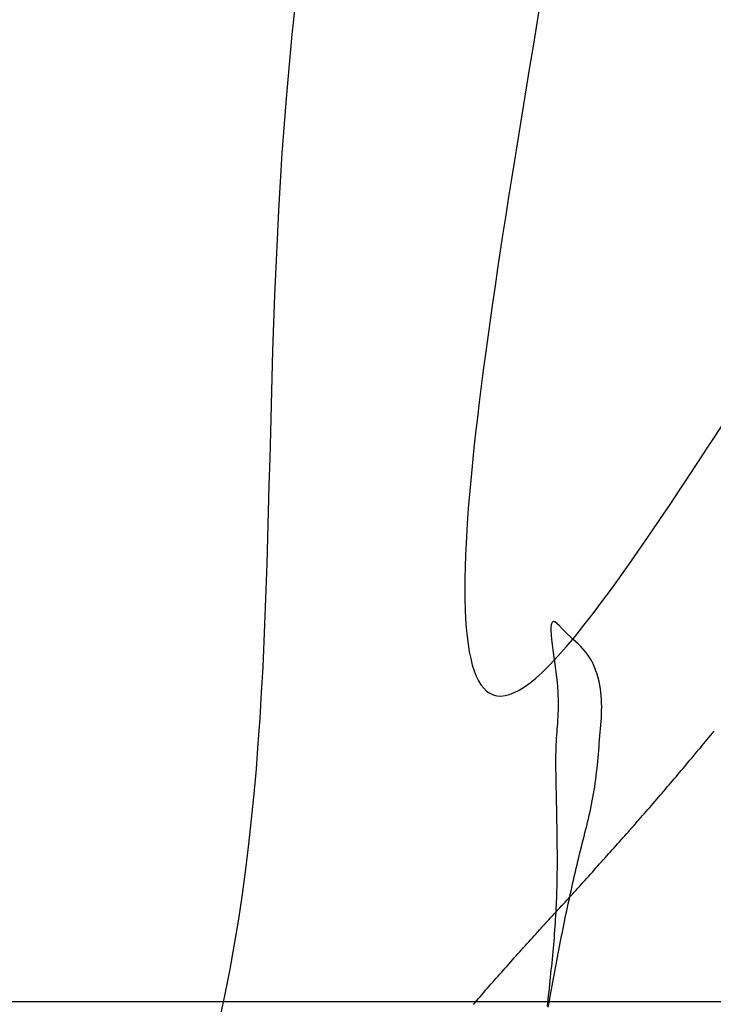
# Model space of a CAD drawing. Header units: millimetres. Extents: x 523431 to 527346, y -48565 to -47721.
# Tile 154 of 217: x 526181.85 to 526184.55, y -48539.76 to -48535.92. Entities that reach past the tile are written whole.
import ezdxf

# ---------------------------------------------------------------- set-up
doc = ezdxf.new("R2010")
doc.units = ezdxf.units.MM

# ---------------------------------------------------------------- blocks, each defined once
blk = doc.blocks.new('A$C0BD840A7')
at = {"color": 5, "start_tangent": (0.355599, 0.934638), "end_tangent": (0, -1)}
blk.add_spline([(4.6109, 9.5897), (3.9309, 10.3285), (3.4819, 9.5712), (2.3569, 2.7773), (1.0659, 1.7115), (-0.0007, 2.7212), (1.7395, 3.9553), (2.1043, 3.0016)], degree=3, dxfattribs=at)
at = {"color": 5, "start_tangent": (-0.346197, 0.938162)}
blk.add_spline([(4.2345, 8.3685), (4.2345, 5.7174), (5.168, 6.9938), (5.168, 5.9138), (5.168, 5.842), (5.1593, 5.842), (5.1712, 5.842)], degree=3, dxfattribs=at)

msp = doc.modelspace()

# ---------------------------------------------------------------- linework, layer by layer
at = {"color": 174}
for p, q in [((526183.9234, -48538.2761), (526183.922, -48538.2868)), ((526183.9263, -48538.2689), (526183.9234, -48538.2761)), ((526183.9307, -48538.2656), (526183.9263, -48538.2689)), ((526183.9369, -48538.2666), (526183.9307, -48538.2656)), ((526183.945, -48538.2724), (526183.9369, -48538.2666)), ((526183.9549, -48538.2821), (526183.945, -48538.2724)), ((526183.922, -48538.2868), (526183.9218, -48538.3004)), ((526183.9218, -48538.3004), (526183.9226, -48538.3165)), ((526183.9226, -48538.3165), (526183.9242, -48538.3348)), ((526183.9656, -48538.2935), (526183.9549, -48538.2821)), ((526183.9765, -48538.3045), (526183.9656, -48538.2935)), ((526183.9873, -48538.3149), (526183.9765, -48538.3045)), ((526183.9981, -48538.3249), (526183.9873, -48538.3149)), ((526183.9242, -48538.3348), (526183.9265, -48538.3546)), ((526183.9265, -48538.3546), (526183.9293, -48538.3756)), ((526184.0087, -48538.3345), (526183.9981, -48538.3249)), ((526184.019, -48538.3439), (526184.0087, -48538.3345)), ((526184.0291, -48538.3534), (526184.019, -48538.3439)), ((526184.0388, -48538.3629), (526184.0291, -48538.3534)), ((526183.9293, -48538.3756), (526183.9324, -48538.3973)), ((526184.0481, -48538.3728), (526184.0388, -48538.3629)), ((526184.0569, -48538.383), (526184.0481, -48538.3728)), ((526184.0652, -48538.3939), (526184.0569, -48538.383)), ((526183.9324, -48538.3973), (526183.9356, -48538.4192)), ((526183.9356, -48538.4192), (526183.9387, -48538.4409)), ((526184.0728, -48538.4054), (526184.0652, -48538.3939)), ((526184.0798, -48538.4175), (526184.0728, -48538.4054)), ((526184.0863, -48538.4301), (526184.0798, -48538.4175)), ((526184.0921, -48538.4431), (526184.0863, -48538.4301)), ((526183.9387, -48538.4409), (526183.9415, -48538.4619)), ((526183.9415, -48538.4619), (526183.9439, -48538.4819)), ((526184.0974, -48538.4566), (526184.0921, -48538.4431)), ((526184.1021, -48538.4703), (526184.0974, -48538.4566)), ((526184.1062, -48538.4842), (526184.1021, -48538.4703)), ((526183.9439, -48538.4819), (526183.9458, -48538.5009)), ((526183.9458, -48538.5009), (526183.9474, -48538.5188)), ((526184.1097, -48538.4983), (526184.1062, -48538.4842)), ((526184.1126, -48538.5124), (526184.1097, -48538.4983)), ((526183.9474, -48538.5188), (526183.9485, -48538.5358)), ((526183.9485, -48538.5358), (526183.9494, -48538.552)), ((526184.115, -48538.5266), (526184.1126, -48538.5124)), ((526184.1169, -48538.5407), (526184.115, -48538.5266)), ((526184.1182, -48538.5549), (526184.1169, -48538.5407)), ((526183.9494, -48538.552), (526183.9499, -48538.5674)), ((526183.9499, -48538.5674), (526183.9501, -48538.5821)), ((526183.9501, -48538.5821), (526183.9501, -48538.5962)), ((526184.1192, -48538.5691), (526184.1182, -48538.5549)), ((526184.1197, -48538.5832), (526184.1192, -48538.5691)), ((526184.1199, -48538.5974), (526184.1197, -48538.5832)), ((526183.9494, -48538.6228), (526183.9489, -48538.6355)), ((526183.9499, -48538.6097), (526183.9494, -48538.6228)), ((526183.9501, -48538.5962), (526183.9499, -48538.6097)), ((526184.1193, -48538.6257), (526184.1197, -48538.6115)), ((526184.1197, -48538.6115), (526184.1199, -48538.5974)), ((526183.9473, -48538.6601), (526183.9465, -48538.6721)), ((526183.9481, -48538.6479), (526183.9473, -48538.6601)), ((526183.9489, -48538.6355), (526183.9481, -48538.6479)), ((526184.1168, -48538.6682), (526184.1178, -48538.654)), ((526184.1178, -48538.654), (526184.1186, -48538.6399)), ((526184.1186, -48538.6399), (526184.1193, -48538.6257)), ((526183.9446, -48538.696), (526183.9437, -48538.708)), ((526183.9455, -48538.6841), (526183.9446, -48538.696)), ((526183.9465, -48538.6721), (526183.9455, -48538.6841)), ((526184.1132, -48538.7107), (526184.1144, -48538.6965)), ((526184.1144, -48538.6965), (526184.1156, -48538.6824)), ((526184.1156, -48538.6824), (526184.1168, -48538.6682)), ((526184.5448, -48538.708), (526184.5515, -48538.6999)), ((526184.5515, -48538.6999), (526184.5582, -48538.6918)), ((526183.9421, -48538.7325), (526183.9415, -48538.7452)), ((526183.9429, -48538.7202), (526183.9421, -48538.7325)), ((526183.9437, -48538.708), (526183.9429, -48538.7202)), ((526184.1107, -48538.739), (526184.1119, -48538.7249)), ((526184.1119, -48538.7249), (526184.1132, -48538.7107)), ((526184.5179, -48538.7403), (526184.5246, -48538.7323)), ((526184.5246, -48538.7323), (526184.5313, -48538.7242)), ((526184.5313, -48538.7242), (526184.538, -48538.7161)), ((526184.538, -48538.7161), (526184.5448, -48538.708)), ((526183.9406, -48538.7716), (526183.9404, -48538.7853)), ((526183.941, -48538.7583), (526183.9406, -48538.7716)), ((526183.9415, -48538.7452), (526183.941, -48538.7583)), ((526184.1071, -48538.7815), (526184.1083, -48538.7673)), ((526184.1083, -48538.7673), (526184.1095, -48538.7532)), ((526184.1095, -48538.7532), (526184.1107, -48538.739)), ((526184.4842, -48538.7807), (526184.4909, -48538.7726)), ((526184.4909, -48538.7726), (526184.4976, -48538.7646)), ((526184.4976, -48538.7646), (526184.5044, -48538.7565)), ((526184.5044, -48538.7565), (526184.5111, -48538.7484)), ((526184.5111, -48538.7484), (526184.5179, -48538.7403)), ((526183.9403, -48538.7992), (526183.9402, -48538.8133)), ((526183.9402, -48538.8133), (526183.9403, -48538.8276)), ((526183.9404, -48538.7853), (526183.9403, -48538.7992)), ((526184.1032, -48538.8238), (526184.1045, -48538.8097)), ((526184.1045, -48538.8097), (526184.1058, -48538.7956)), ((526184.1058, -48538.7956), (526184.1071, -48538.7815)), ((526184.4504, -48538.821), (526184.4571, -48538.8129)), ((526184.4571, -48538.8129), (526184.4639, -48538.8049)), ((526184.4639, -48538.8049), (526184.4707, -48538.7968)), ((526184.4707, -48538.7968), (526184.4774, -48538.7888)), ((526184.4774, -48538.7888), (526184.4842, -48538.7807)), ((526183.9403, -48538.8276), (526183.9404, -48538.8421)), ((526183.9404, -48538.8421), (526183.9406, -48538.8567)), ((526184.0986, -48538.866), (526184.1002, -48538.852)), ((526184.1002, -48538.852), (526184.1018, -48538.8379)), ((526184.1018, -48538.8379), (526184.1032, -48538.8238)), ((526184.4165, -48538.8612), (526184.4233, -48538.8531)), ((526184.4233, -48538.8531), (526184.4301, -48538.8451)), ((526184.4301, -48538.8451), (526184.4368, -48538.8371)), ((526184.4368, -48538.8371), (526184.4436, -48538.829)), ((526184.4436, -48538.829), (526184.4504, -48538.821)), ((526183.9406, -48538.8567), (526183.9408, -48538.8713)), ((526183.9408, -48538.8713), (526183.941, -48538.886)), ((526183.941, -48538.886), (526183.9413, -48538.9008)), ((526184.095, -48538.8941), (526184.0969, -48538.8801)), ((526184.0969, -48538.8801), (526184.0986, -48538.866)), ((526184.3893, -48538.8932), (526184.3961, -48538.8852)), ((526184.3961, -48538.8852), (526184.4029, -48538.8772)), ((526184.4029, -48538.8772), (526184.4097, -48538.8692)), ((526184.4097, -48538.8692), (526184.4165, -48538.8612)), ((526183.9413, -48538.9008), (526183.9416, -48538.9155)), ((526183.9416, -48538.9155), (526183.942, -48538.9301)), ((526183.942, -48538.9301), (526183.9423, -48538.9447)), ((526184.0886, -48538.936), (526184.0909, -48538.922)), ((526184.0909, -48538.922), (526184.093, -48538.9081)), ((526184.093, -48538.9081), (526184.095, -48538.8941)), ((526184.3551, -48538.9332), (526184.362, -48538.9252)), ((526184.362, -48538.9252), (526184.3688, -48538.9172)), ((526184.3688, -48538.9172), (526184.3756, -48538.9092)), ((526184.3756, -48538.9092), (526184.3825, -48538.9012)), ((526184.3825, -48538.9012), (526184.3893, -48538.8932)), ((526183.9423, -48538.9447), (526183.9426, -48538.9593)), ((526183.9426, -48538.9593), (526183.9429, -48538.9738)), ((526184.0806, -48538.9776), (526184.0834, -48538.9637)), ((526184.0834, -48538.9637), (526184.086, -48538.9499)), ((526184.086, -48538.9499), (526184.0886, -48538.936)), ((526184.3208, -48538.973), (526184.3277, -48538.965)), ((526184.3277, -48538.965), (526184.3346, -48538.9571)), ((526184.3346, -48538.9571), (526184.3414, -48538.9491)), ((526184.3414, -48538.9491), (526184.3483, -48538.9412)), ((526184.3483, -48538.9412), (526184.3551, -48538.9332)), ((526183.9429, -48538.9738), (526183.9432, -48538.9882)), ((526183.9432, -48538.9882), (526183.9435, -48539.0026)), ((526183.9435, -48539.0026), (526183.9438, -48539.017)), ((526184.0714, -48539.0191), (526184.0745, -48539.0053)), ((526184.0745, -48539.0053), (526184.0776, -48538.9914)), ((526184.0776, -48538.9914), (526184.0806, -48538.9776)), ((526184.2863, -48539.0127), (526184.2932, -48539.0047)), ((526184.2932, -48539.0047), (526184.3001, -48538.9968)), ((526184.3001, -48538.9968), (526184.307, -48538.9889)), ((526184.307, -48538.9889), (526184.3139, -48538.9809)), ((526184.3139, -48538.9809), (526184.3208, -48538.973)), ((526183.9438, -48539.017), (526183.9441, -48539.0313)), ((526183.9441, -48539.0313), (526183.9444, -48539.0456)), ((526184.0648, -48539.0466), (526184.0681, -48539.0328)), ((526184.0681, -48539.0328), (526184.0714, -48539.0191)), ((526184.2517, -48539.0522), (526184.2586, -48539.0443)), ((526184.2586, -48539.0443), (526184.2656, -48539.0364)), ((526184.2656, -48539.0364), (526184.2725, -48539.0285)), ((526184.2725, -48539.0285), (526184.2794, -48539.0206)), ((526184.2794, -48539.0206), (526184.2863, -48539.0127)), ((526183.9444, -48539.0456), (526183.9446, -48539.0599)), ((526183.9446, -48539.0599), (526183.9449, -48539.0741)), ((526183.9449, -48539.0741), (526183.9451, -48539.0883)), ((526184.0544, -48539.0879), (526184.0579, -48539.0741)), ((526184.0579, -48539.0741), (526184.0614, -48539.0604)), ((526184.0614, -48539.0604), (526184.0648, -48539.0466)), ((526184.2238, -48539.0837), (526184.2308, -48539.0758)), ((526184.2308, -48539.0758), (526184.2378, -48539.0679)), ((526184.2378, -48539.0679), (526184.2447, -48539.0601)), ((526184.2447, -48539.0601), (526184.2517, -48539.0522)), ((526183.9451, -48539.0883), (526183.9453, -48539.1025)), ((526183.9453, -48539.1025), (526183.9455, -48539.1167)), ((526183.9455, -48539.1167), (526183.9456, -48539.1308)), ((526184.044, -48539.1292), (526184.0475, -48539.1154)), ((526184.0475, -48539.1154), (526184.051, -48539.1017)), ((526184.051, -48539.1017), (526184.0544, -48539.0879)), ((526184.1889, -48539.123), (526184.1959, -48539.1152)), ((526184.1959, -48539.1152), (526184.2029, -48539.1073)), ((526184.2029, -48539.1073), (526184.2099, -48539.0994)), ((526184.2099, -48539.0994), (526184.2169, -48539.0916)), ((526184.2169, -48539.0916), (526184.2238, -48539.0837)), ((526183.9456, -48539.1308), (526183.9457, -48539.1449)), ((526183.9457, -48539.1449), (526183.9458, -48539.1589)), ((526183.9458, -48539.1589), (526183.9459, -48539.173)), ((526184.0338, -48539.1705), (526184.0372, -48539.1567)), ((526184.0372, -48539.1567), (526184.0406, -48539.1429)), ((526184.0406, -48539.1429), (526184.044, -48539.1292)), ((526184.1539, -48539.1622), (526184.1609, -48539.1544)), ((526184.1609, -48539.1544), (526184.1679, -48539.1465)), ((526184.1679, -48539.1465), (526184.1749, -48539.1387)), ((526184.1749, -48539.1387), (526184.1819, -48539.1309)), ((526184.1819, -48539.1309), (526184.1889, -48539.123)), ((526183.9459, -48539.173), (526183.9459, -48539.187)), ((526183.9459, -48539.187), (526183.9459, -48539.2011)), ((526184.0239, -48539.2118), (526184.0271, -48539.198)), ((526184.0271, -48539.198), (526184.0305, -48539.1842)), ((526184.0305, -48539.1842), (526184.0338, -48539.1705)), ((526184.1188, -48539.2013), (526184.1258, -48539.1935)), ((526184.1258, -48539.1935), (526184.1328, -48539.1857)), ((526184.1328, -48539.1857), (526184.1399, -48539.1779)), ((526184.1399, -48539.1779), (526184.1469, -48539.17)), ((526184.1469, -48539.17), (526184.1539, -48539.1622)), ((526183.9458, -48539.229), (526183.9457, -48539.243)), ((526183.9459, -48539.2151), (526183.9458, -48539.229)), ((526183.9459, -48539.2011), (526183.9459, -48539.2151)), ((526184.0174, -48539.2394), (526184.0206, -48539.2256)), ((526184.0206, -48539.2256), (526184.0239, -48539.2118)), ((526184.0835, -48539.2403), (526184.0906, -48539.2325)), ((526184.0906, -48539.2325), (526184.0976, -48539.2247)), ((526184.0976, -48539.2247), (526184.1047, -48539.2169)), ((526184.1047, -48539.2169), (526184.1117, -48539.2091)), ((526184.1117, -48539.2091), (526184.1188, -48539.2013)), ((526183.9453, -48539.271), (526183.945, -48539.2849)), ((526183.9455, -48539.257), (526183.9453, -48539.271)), ((526183.9457, -48539.243), (526183.9455, -48539.257)), ((526184.0079, -48539.2808), (526184.011, -48539.267)), ((526184.011, -48539.267), (526184.0142, -48539.2532)), ((526184.0142, -48539.2532), (526184.0174, -48539.2394)), ((526184.0482, -48539.2793), (526184.0553, -48539.2715)), ((526184.0553, -48539.2715), (526184.0624, -48539.2637)), ((526184.0624, -48539.2637), (526184.0694, -48539.2559)), ((526184.0694, -48539.2559), (526184.0765, -48539.2481)), ((526184.0765, -48539.2481), (526184.0835, -48539.2403)), ((526183.9443, -48539.3129), (526183.9439, -48539.3268)), ((526183.9447, -48539.2989), (526183.9443, -48539.3129)), ((526183.945, -48539.2849), (526183.9447, -48539.2989)), ((526183.9986, -48539.3223), (526184.0017, -48539.3085)), ((526184.0017, -48539.3085), (526184.0048, -48539.2946)), ((526184.0048, -48539.2946), (526184.0079, -48539.2808)), ((526184.0129, -48539.3182), (526184.02, -48539.3104)), ((526184.02, -48539.3104), (526184.027, -48539.3027)), ((526184.027, -48539.3027), (526184.0341, -48539.2949)), ((526184.0341, -48539.2949), (526184.0412, -48539.2871)), ((526184.0412, -48539.2871), (526184.0482, -48539.2793)), ((526183.9434, -48539.3408), (526183.9429, -48539.3548)), ((526183.9439, -48539.3268), (526183.9434, -48539.3408)), ((526183.9775, -48539.3571), (526183.9846, -48539.3493)), ((526183.9846, -48539.3493), (526183.9916, -48539.3416)), ((526183.9896, -48539.3638), (526183.9926, -48539.35)), ((526183.9916, -48539.3416), (526183.9987, -48539.3338)), ((526183.9926, -48539.35), (526183.9956, -48539.3361)), ((526183.9956, -48539.3361), (526183.9986, -48539.3223)), ((526183.9987, -48539.3338), (526184.0058, -48539.326)), ((526184.0058, -48539.326), (526184.0129, -48539.3182)), ((526183.9416, -48539.3827), (526183.9409, -48539.3967)), ((526183.9423, -48539.3687), (526183.9416, -48539.3827)), ((526183.942, -48539.396), (526183.9491, -48539.3882)), ((526183.9429, -48539.3548), (526183.9423, -48539.3687)), ((526183.9491, -48539.3882), (526183.9562, -48539.3804)), ((526183.9562, -48539.3804), (526183.9633, -48539.3726)), ((526183.9633, -48539.3726), (526183.9704, -48539.3649)), ((526183.9704, -48539.3649), (526183.9775, -48539.3571)), ((526183.9837, -48539.3915), (526183.9866, -48539.3776)), ((526183.9866, -48539.3776), (526183.9896, -48539.3638)), ((526183.9066, -48539.4348), (526183.9137, -48539.427)), ((526183.9137, -48539.427), (526183.9208, -48539.4193)), ((526183.9208, -48539.4193), (526183.9279, -48539.4115)), ((526183.9279, -48539.4115), (526183.9349, -48539.4037)), ((526183.9349, -48539.4037), (526183.942, -48539.396)), ((526183.9392, -48539.4247), (526183.9383, -48539.4388)), ((526183.9401, -48539.4107), (526183.9392, -48539.4247)), ((526183.9409, -48539.3967), (526183.9401, -48539.4107)), ((526183.975, -48539.4331), (526183.9779, -48539.4192)), ((526183.9779, -48539.4192), (526183.9808, -48539.4053)), ((526183.9808, -48539.4053), (526183.9837, -48539.3915)), ((526183.8712, -48539.4737), (526183.8782, -48539.4659)), ((526183.8782, -48539.4659), (526183.8853, -48539.4581)), ((526183.8853, -48539.4581), (526183.8924, -48539.4503)), ((526183.8924, -48539.4503), (526183.8995, -48539.4426)), ((526183.8995, -48539.4426), (526183.9066, -48539.4348)), ((526183.9363, -48539.4668), (526183.9353, -48539.4809)), ((526183.9374, -48539.4528), (526183.9363, -48539.4668)), ((526183.9383, -48539.4388), (526183.9374, -48539.4528)), ((526183.9666, -48539.4747), (526183.9694, -48539.4608)), ((526183.9694, -48539.4608), (526183.9722, -48539.4469)), ((526183.9722, -48539.4469), (526183.975, -48539.4331)), ((526183.8358, -48539.5126), (526183.8428, -48539.5048)), ((526183.8428, -48539.5048), (526183.8499, -48539.497)), ((526183.8499, -48539.497), (526183.857, -48539.4892)), ((526183.857, -48539.4892), (526183.8641, -48539.4814)), ((526183.8641, -48539.4814), (526183.8712, -48539.4737)), ((526183.9342, -48539.4949), (526183.933, -48539.509)), ((526183.9353, -48539.4809), (526183.9342, -48539.4949)), ((526183.9583, -48539.5163), (526183.9611, -48539.5025)), ((526183.9611, -48539.5025), (526183.9638, -48539.4886)), ((526183.9638, -48539.4886), (526183.9666, -48539.4747)), ((526183.8075, -48539.5438), (526183.8146, -48539.5359)), ((526183.8146, -48539.5359), (526183.8216, -48539.5282)), ((526183.8216, -48539.5282), (526183.8287, -48539.5204)), ((526183.8287, -48539.5204), (526183.8358, -48539.5126)), ((526183.9306, -48539.5372), (526183.9293, -48539.5512)), ((526183.9318, -48539.5231), (526183.9306, -48539.5372)), ((526183.933, -48539.509), (526183.9318, -48539.5231)), ((526183.9529, -48539.5441), (526183.9556, -48539.5302)), ((526183.9556, -48539.5302), (526183.9583, -48539.5163)), ((526183.7723, -48539.5828), (526183.7794, -48539.575)), ((526183.7794, -48539.575), (526183.7864, -48539.5672)), ((526183.7864, -48539.5672), (526183.7934, -48539.5594)), ((526183.7934, -48539.5594), (526183.8005, -48539.5515)), ((526183.8005, -48539.5515), (526183.8075, -48539.5438)), ((526183.9266, -48539.5794), (526183.9252, -48539.5935)), ((526183.928, -48539.5653), (526183.9266, -48539.5794)), ((526183.9293, -48539.5512), (526183.928, -48539.5653)), ((526183.945, -48539.5859), (526183.9476, -48539.572)), ((526183.9476, -48539.572), (526183.9503, -48539.5581)), ((526183.9503, -48539.5581), (526183.9529, -48539.5441)), ((526183.7373, -48539.622), (526183.7443, -48539.6141)), ((526183.7443, -48539.6141), (526183.7513, -48539.6063)), ((526183.7513, -48539.6063), (526183.7583, -48539.5985)), ((526183.7583, -48539.5985), (526183.7653, -48539.5906)), ((526183.7653, -48539.5906), (526183.7723, -48539.5828)), ((526183.9238, -48539.6077), (526183.9224, -48539.6218)), ((526183.9252, -48539.5935), (526183.9238, -48539.6077)), ((526183.9371, -48539.6276), (526183.9397, -48539.6137)), ((526183.9397, -48539.6137), (526183.9423, -48539.5998)), ((526183.9423, -48539.5998), (526183.945, -48539.5859)), ((526183.7025, -48539.6613), (526183.7094, -48539.6535)), ((526183.7094, -48539.6535), (526183.7164, -48539.6456)), ((526183.7164, -48539.6456), (526183.7233, -48539.6377)), ((526183.7233, -48539.6377), (526183.7303, -48539.6299)), ((526183.7303, -48539.6299), (526183.7373, -48539.622)), ((526183.9195, -48539.65), (526183.918, -48539.6642)), ((526183.921, -48539.6359), (526183.9195, -48539.65)), ((526183.9224, -48539.6218), (526183.921, -48539.6359)), ((526183.9294, -48539.6694), (526183.932, -48539.6555)), ((526183.932, -48539.6555), (526183.9346, -48539.6416)), ((526183.9346, -48539.6416), (526183.9371, -48539.6276)), ((526183.6678, -48539.7009), (526183.6747, -48539.693)), ((526183.6747, -48539.693), (526183.6817, -48539.685)), ((526183.6817, -48539.685), (526183.6886, -48539.6771)), ((526183.6886, -48539.6771), (526183.6955, -48539.6692)), ((526183.6955, -48539.6692), (526183.7025, -48539.6613)), ((526183.915, -48539.6924), (526183.9135, -48539.7066)), ((526183.9165, -48539.6783), (526183.915, -48539.6924)), ((526183.918, -48539.6642), (526183.9165, -48539.6783)), ((526183.9243, -48539.6973), (526183.9269, -48539.6834)), ((526183.9269, -48539.6834), (526183.9294, -48539.6694)), ((526183.6335, -48539.7406), (526183.6403, -48539.7327)), ((526183.6403, -48539.7327), (526183.6472, -48539.7247)), ((526183.6472, -48539.7247), (526183.6541, -48539.7168)), ((526183.6541, -48539.7168), (526183.661, -48539.7088)), ((526183.661, -48539.7088), (526183.6678, -48539.7009)), ((526183.9105, -48539.7348), (526183.909, -48539.749)), ((526183.912, -48539.7207), (526183.9105, -48539.7348)), ((526183.9135, -48539.7066), (526183.912, -48539.7207)), ((526183.9167, -48539.7391), (526183.9192, -48539.7252)), ((526183.9192, -48539.7252), (526183.9218, -48539.7112)), ((526183.9218, -48539.7112), (526183.9243, -48539.6973)), ((526183.6198, -48539.7566), (526183.6267, -48539.7486)), ((526183.6267, -48539.7486), (526183.6335, -48539.7406)), ((526183.909, -48539.749), (526183.9075, -48539.7631)), ((526183.9116, -48539.767), (526183.9142, -48539.753)), ((526183.9142, -48539.753), (526183.9167, -48539.7391))]:
    msp.add_line(p, q, dxfattribs=at)
msp.add_line((526202.2903, -48539.7462), (526137.2903, -48539.7462))

# ---------------------------------------------------------------- block references
msp.add_blockref('A$C0BD840A7', (526179.6533, -48544.1811))

doc.saveas('drawing.dxf')
